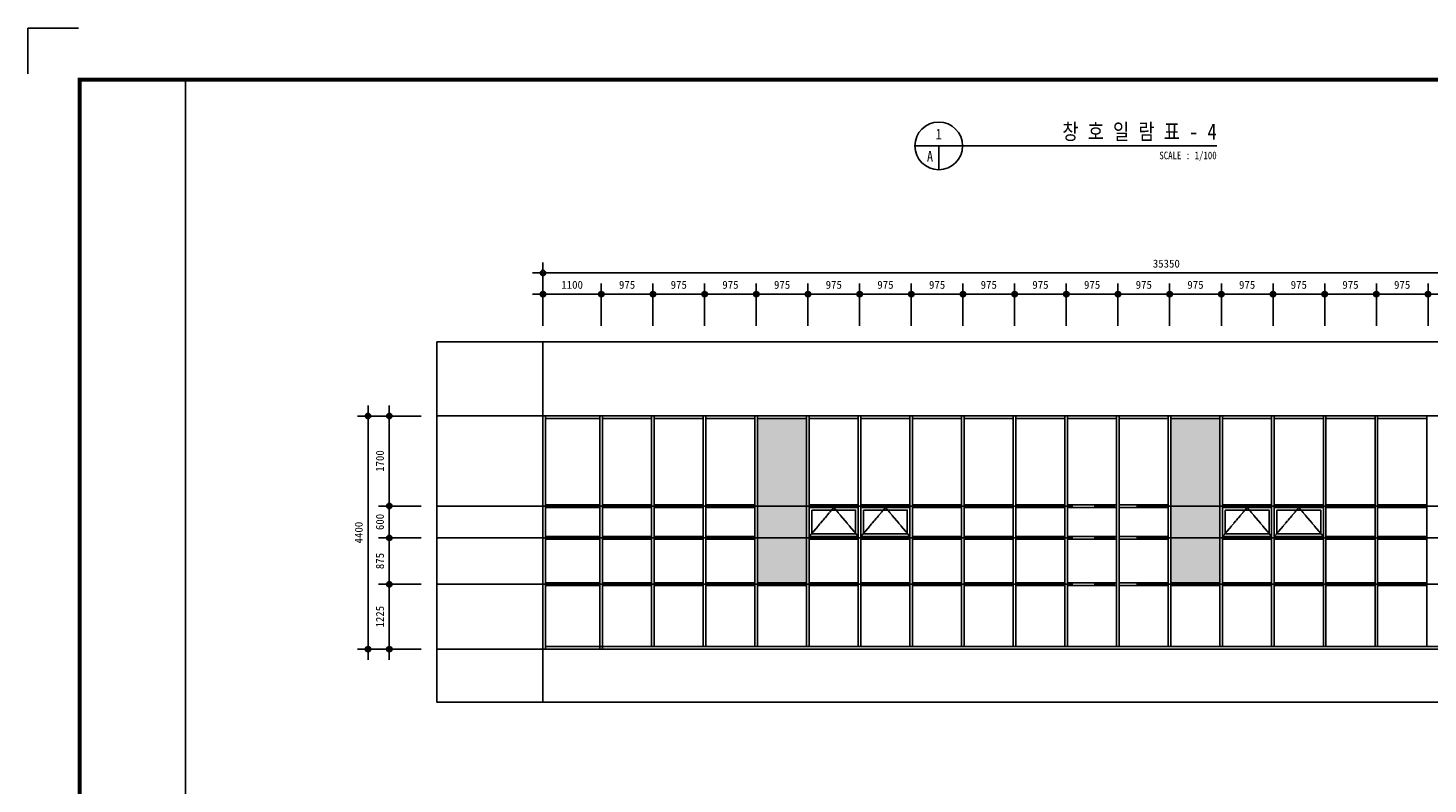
# Model space of a CAD drawing. Header units: millimetres. Extents: x 3445018 to 4174071, y -6064565 to -5122887.
# Tile 51 of 192: x 3795621 to 3822039, y -5600483 to -5586215. Entities that reach past the tile are written whole.
import ezdxf
from ezdxf.enums import TextEntityAlignment as Align

# ---------------------------------------------------------------- set-up
doc = ezdxf.new("R2010")
doc.units = ezdxf.units.MM
doc.header["$MEASUREMENT"] = 0
doc.linetypes.add('CEN', pattern=[66, 60, -2, 2, -2])
doc.layers.get('DEFPOINTS').update_dxf_attribs({"linetype": 'CONTINUOUS'})
for name, color, linetype in [('3', 3, 'CONTINUOUS'), ('A_GE_CEN', 1, 'CEN'), ('A_GE_FORM', 7, 'CONTINUOUS'), ('AA-XXXX-TEXT', 3, 'CONTINUOUS'), ('CEN', 13, 'CEN'), ('DIM', 7, 'CONTINUOUS'), ('SO-252', 252, 'CONTINUOUS'), ('TABLE', 7, 'CONTINUOUS'), ('TITLE', 3, 'CONTINUOUS'), ('WIN1', 4, 'CONTINUOUS'), ('WIN2', 9, 'CONTINUOUS')]:
    doc.layers.add(name, color=color, linetype=linetype)
doc.styles.add('HY울릉도 L', font='txt')
doc.styles.add('SDP-S', font='txt')
doc.dimstyles.new('SMDI-3', dxfattribs={"dimtxt": 3, "dimasz": 1, "dimexe": 2, "dimexo": 3, "dimgap": 1, "dimtad": 1, "dimdsep": 46, "dimtxsty": 'HY울릉도 L', "dimblk": 'Z_DOT', "dimcen": 2.5, "dimdle": 1.5, "dimclrd": 1, "dimclre": 1, "dimclrt": 2, "dimadec": 0, "dimazin": 0, "dimtfac": 1, "dimtix": 1, "dimtmove": 2, "dimatfit": 3, "dimldrblk": 'Z_DOT', "dimfxl": 2, "dimtvp": 1, "dimtolj": 1, "dimtzin": 0, "dimarcsym": 0})

# ---------------------------------------------------------------- blocks, each defined once
blk = doc.blocks.new('Z_DOT')
at = {"layer": 'DIM', "color": 1, "ltscale": 3}
for p, q in [((-2, 0), (2, 0)), ((0, -2), (0, 2))]:
    blk.add_line(p, q, dxfattribs=at)
for radius in [0.5, 0.25]:
    blk.add_circle((0, 0), radius, dxfattribs=at)
blk = doc.blocks.new('*D640')
at = {"layer": 'DEFPOINTS', "color": 0, "ltscale": 3, "transparency": 16777216}
for p in [(3803338, -5593538), (3802038, -5597938), (3803339, -5597938)]:
    blk.add_point(p, dxfattribs=at)
at = {"layer": 'DIM', "color": 1, "lineweight": -2, "ltscale": 3, "transparency": 16777216}
for p, q in [((3803038, -5593538), (3801838, -5593538)), ((3802038, -5593638), (3802038, -5597838)), ((3803039, -5597938), (3801838, -5597938))]:
    blk.add_line(p, q, dxfattribs=at)
at = {"layer": 'DIM', "color": 1, "lineweight": -2, "ltscale": 3, "transparency": 16777216, "xscale": 100, "yscale": 100, "zscale": 100}
for p, rotation in [((3802038, -5593538), 90), ((3802038, -5597938), 270)]:
    blk.add_blockref('Z_DOT', p, dxfattribs=dict(at, rotation=rotation))
at = {"layer": 'DIM', "color": 2, "ltscale": 3, "transparency": 16777216, "insert": (3801863, -5595738), "char_height": 150, "attachment_point": 5, "rotation": 90, "style": 'SDP-S'}
blk.add_mtext('\\A1;4400', dxfattribs=at)
blk = doc.blocks.new('*D641')
at = {"layer": 'DEFPOINTS', "color": 0, "ltscale": 3, "transparency": 16777216}
for p in [(3803338, -5593538), (3802438, -5595238), (3803339, -5595238)]:
    blk.add_point(p, dxfattribs=at)
at = {"layer": 'DIM', "color": 1, "lineweight": -2, "ltscale": 3, "transparency": 16777216}
for p, q in [((3803038, -5593538), (3802238, -5593538)), ((3802438, -5593638), (3802438, -5595138)), ((3803039, -5595238), (3802238, -5595238))]:
    blk.add_line(p, q, dxfattribs=at)
at = {"layer": 'DIM', "color": 1, "lineweight": -2, "ltscale": 3, "transparency": 16777216, "xscale": 100, "yscale": 100, "zscale": 100}
for p, rotation in [((3802438, -5593538), 90), ((3802438, -5595238), 270)]:
    blk.add_blockref('Z_DOT', p, dxfattribs=dict(at, rotation=rotation))
at = {"layer": 'DIM', "color": 2, "ltscale": 3, "transparency": 16777216, "insert": (3802263, -5594388), "char_height": 150, "attachment_point": 5, "rotation": 90, "style": 'SDP-S'}
blk.add_mtext('\\A1;1700', dxfattribs=at)
blk = doc.blocks.new('sheet _서영')
at = {"layer": 'A_GE_FORM'}
for q in [(-362689.99, -1058481.68), (-362689.99, -1058481.68), (-362670.99, -1058464.44)]:
    blk.add_line((-362689.99, -1058464.44), q, dxfattribs=at)
at = {"layer": 'A_GE_FORM', "const_width": 1.5}
blk.add_lwpolyline([(-361868.49, -1059038.93), (-362670.49, -1059038.93), (-362670.49, -1058483.93), (-361868.49, -1058483.93)], close=True, dxfattribs=at)
blk = doc.blocks.new('*D672')
at = {"layer": 'DEFPOINTS', "color": 0, "ltscale": 3, "transparency": 16777216}
for p in [(3805339, -5590838), (3805339, -5592138), (3828864, -5592139)]:
    blk.add_point(p, dxfattribs=at)
at = {"layer": 'DIM', "color": 1, "lineweight": -2, "ltscale": 3, "transparency": 16777216}
for p, q in [((3805339, -5591838), (3805339, -5590638)), ((3828864, -5591839), (3828864, -5590638)), ((3828764, -5590838), (3805439, -5590838))]:
    blk.add_line(p, q, dxfattribs=at)
at = {"layer": 'DIM', "color": 1, "lineweight": -2, "ltscale": 3, "transparency": 16777216, "xscale": 100, "yscale": 100, "zscale": 100, "rotation": 180}
blk.add_blockref('Z_DOT', (3805339, -5590838), dxfattribs=at)
at = {"layer": 'DIM', "color": 1, "lineweight": -2, "ltscale": 3, "transparency": 16777216, "xscale": 100, "yscale": 100, "zscale": 100}
blk.add_blockref('Z_DOT', (3828864, -5590838), dxfattribs=at)
at = {"layer": 'DIM', "color": 2, "ltscale": 3, "transparency": 16777216, "insert": (3817101, -5590663), "char_height": 150, "attachment_point": 5, "style": 'SDP-S'}
blk.add_mtext('\\A1;35350', dxfattribs=at)
blk = doc.blocks.new('*D673')
at = {"layer": 'DEFPOINTS', "color": 0, "ltscale": 3, "transparency": 16777216}
for p in [(3806439, -5591238), (3805339, -5592138), (3806439, -5592139)]:
    blk.add_point(p, dxfattribs=at)
at = {"layer": 'DIM', "color": 1, "lineweight": -2, "ltscale": 3, "transparency": 16777216}
for p, q in [((3805339, -5591838), (3805339, -5591038)), ((3806439, -5591839), (3806439, -5591038)), ((3805439, -5591238), (3806339, -5591238))]:
    blk.add_line(p, q, dxfattribs=at)
at = {"layer": 'DIM', "color": 1, "lineweight": -2, "ltscale": 3, "transparency": 16777216, "xscale": 100, "yscale": 100, "zscale": 100, "rotation": 180}
blk.add_blockref('Z_DOT', (3805339, -5591238), dxfattribs=at)
at = {"layer": 'DIM', "color": 1, "lineweight": -2, "ltscale": 3, "transparency": 16777216, "xscale": 100, "yscale": 100, "zscale": 100}
blk.add_blockref('Z_DOT', (3806439, -5591238), dxfattribs=at)
at = {"layer": 'DIM', "color": 2, "ltscale": 3, "transparency": 16777216, "insert": (3805889, -5591063), "char_height": 150, "attachment_point": 5, "style": 'SDP-S'}
blk.add_mtext('\\A1;1100', dxfattribs=at)
blk = doc.blocks.new('*D674')
at = {"layer": 'DEFPOINTS', "color": 0, "ltscale": 3, "transparency": 16777216}
for p in [(3807414, -5591238), (3806439, -5592138), (3807414, -5592139)]:
    blk.add_point(p, dxfattribs=at)
at = {"layer": 'DIM', "color": 1, "lineweight": -2, "ltscale": 3, "transparency": 16777216}
for p, q in [((3806439, -5591838), (3806439, -5591038)), ((3807414, -5591839), (3807414, -5591038)), ((3806539, -5591238), (3807314, -5591238))]:
    blk.add_line(p, q, dxfattribs=at)
at = {"layer": 'DIM', "color": 1, "lineweight": -2, "ltscale": 3, "transparency": 16777216, "xscale": 100, "yscale": 100, "zscale": 100, "rotation": 180}
blk.add_blockref('Z_DOT', (3806439, -5591238), dxfattribs=at)
at = {"layer": 'DIM', "color": 1, "lineweight": -2, "ltscale": 3, "transparency": 16777216, "xscale": 100, "yscale": 100, "zscale": 100}
blk.add_blockref('Z_DOT', (3807414, -5591238), dxfattribs=at)
at = {"layer": 'DIM', "color": 2, "ltscale": 3, "transparency": 16777216, "insert": (3806926, -5591063), "char_height": 150, "attachment_point": 5, "style": 'SDP-S'}
blk.add_mtext('\\A1;975', dxfattribs=at)
blk = doc.blocks.new('*D675')
at = {"layer": 'DEFPOINTS', "color": 0, "ltscale": 3, "transparency": 16777216}
for p in [(3808389, -5591238), (3807414, -5592138), (3808389, -5592139)]:
    blk.add_point(p, dxfattribs=at)
at = {"layer": 'DIM', "color": 1, "lineweight": -2, "ltscale": 3, "transparency": 16777216}
for p, q in [((3807414, -5591838), (3807414, -5591038)), ((3808389, -5591839), (3808389, -5591038)), ((3807514, -5591238), (3808289, -5591238))]:
    blk.add_line(p, q, dxfattribs=at)
at = {"layer": 'DIM', "color": 1, "lineweight": -2, "ltscale": 3, "transparency": 16777216, "xscale": 100, "yscale": 100, "zscale": 100, "rotation": 180}
blk.add_blockref('Z_DOT', (3807414, -5591238), dxfattribs=at)
at = {"layer": 'DIM', "color": 1, "lineweight": -2, "ltscale": 3, "transparency": 16777216, "xscale": 100, "yscale": 100, "zscale": 100}
blk.add_blockref('Z_DOT', (3808389, -5591238), dxfattribs=at)
at = {"layer": 'DIM', "color": 2, "ltscale": 3, "transparency": 16777216, "insert": (3807901, -5591063), "char_height": 150, "attachment_point": 5, "style": 'SDP-S'}
blk.add_mtext('\\A1;975', dxfattribs=at)
blk = doc.blocks.new('*D676')
at = {"layer": 'DEFPOINTS', "color": 0, "ltscale": 3, "transparency": 16777216}
for p in [(3809364, -5591238), (3808389, -5592138), (3809364, -5592139)]:
    blk.add_point(p, dxfattribs=at)
at = {"layer": 'DIM', "color": 1, "lineweight": -2, "ltscale": 3, "transparency": 16777216}
for p, q in [((3808389, -5591838), (3808389, -5591038)), ((3809364, -5591839), (3809364, -5591038)), ((3808489, -5591238), (3809264, -5591238))]:
    blk.add_line(p, q, dxfattribs=at)
at = {"layer": 'DIM', "color": 1, "lineweight": -2, "ltscale": 3, "transparency": 16777216, "xscale": 100, "yscale": 100, "zscale": 100, "rotation": 180}
blk.add_blockref('Z_DOT', (3808389, -5591238), dxfattribs=at)
at = {"layer": 'DIM', "color": 1, "lineweight": -2, "ltscale": 3, "transparency": 16777216, "xscale": 100, "yscale": 100, "zscale": 100}
blk.add_blockref('Z_DOT', (3809364, -5591238), dxfattribs=at)
at = {"layer": 'DIM', "color": 2, "ltscale": 3, "transparency": 16777216, "insert": (3808876, -5591063), "char_height": 150, "attachment_point": 5, "style": 'SDP-S'}
blk.add_mtext('\\A1;975', dxfattribs=at)
blk = doc.blocks.new('*D677')
at = {"layer": 'DEFPOINTS', "color": 0, "ltscale": 3, "transparency": 16777216}
for p in [(3810339, -5591238), (3809364, -5592138), (3810339, -5592139)]:
    blk.add_point(p, dxfattribs=at)
at = {"layer": 'DIM', "color": 1, "lineweight": -2, "ltscale": 3, "transparency": 16777216}
for p, q in [((3809364, -5591838), (3809364, -5591038)), ((3810339, -5591839), (3810339, -5591038)), ((3809464, -5591238), (3810239, -5591238))]:
    blk.add_line(p, q, dxfattribs=at)
at = {"layer": 'DIM', "color": 1, "lineweight": -2, "ltscale": 3, "transparency": 16777216, "xscale": 100, "yscale": 100, "zscale": 100, "rotation": 180}
blk.add_blockref('Z_DOT', (3809364, -5591238), dxfattribs=at)
at = {"layer": 'DIM', "color": 1, "lineweight": -2, "ltscale": 3, "transparency": 16777216, "xscale": 100, "yscale": 100, "zscale": 100}
blk.add_blockref('Z_DOT', (3810339, -5591238), dxfattribs=at)
at = {"layer": 'DIM', "color": 2, "ltscale": 3, "transparency": 16777216, "insert": (3809851, -5591063), "char_height": 150, "attachment_point": 5, "style": 'SDP-S'}
blk.add_mtext('\\A1;975', dxfattribs=at)
blk = doc.blocks.new('*D678')
at = {"layer": 'DEFPOINTS', "color": 0, "ltscale": 3, "transparency": 16777216}
for p in [(3811314, -5591238), (3810339, -5592138), (3811314, -5592139)]:
    blk.add_point(p, dxfattribs=at)
at = {"layer": 'DIM', "color": 1, "lineweight": -2, "ltscale": 3, "transparency": 16777216}
for p, q in [((3810339, -5591838), (3810339, -5591038)), ((3811314, -5591839), (3811314, -5591038)), ((3810439, -5591238), (3811214, -5591238))]:
    blk.add_line(p, q, dxfattribs=at)
at = {"layer": 'DIM', "color": 1, "lineweight": -2, "ltscale": 3, "transparency": 16777216, "xscale": 100, "yscale": 100, "zscale": 100, "rotation": 180}
blk.add_blockref('Z_DOT', (3810339, -5591238), dxfattribs=at)
at = {"layer": 'DIM', "color": 1, "lineweight": -2, "ltscale": 3, "transparency": 16777216, "xscale": 100, "yscale": 100, "zscale": 100}
blk.add_blockref('Z_DOT', (3811314, -5591238), dxfattribs=at)
at = {"layer": 'DIM', "color": 2, "ltscale": 3, "transparency": 16777216, "insert": (3810826, -5591063), "char_height": 150, "attachment_point": 5, "style": 'SDP-S'}
blk.add_mtext('\\A1;975', dxfattribs=at)
blk = doc.blocks.new('*D679')
at = {"layer": 'DEFPOINTS', "color": 0, "ltscale": 3, "transparency": 16777216}
for p in [(3812289, -5591238), (3811314, -5592138), (3812289, -5592139)]:
    blk.add_point(p, dxfattribs=at)
at = {"layer": 'DIM', "color": 1, "lineweight": -2, "ltscale": 3, "transparency": 16777216}
for p, q in [((3811314, -5591838), (3811314, -5591038)), ((3812289, -5591839), (3812289, -5591038)), ((3811414, -5591238), (3812189, -5591238))]:
    blk.add_line(p, q, dxfattribs=at)
at = {"layer": 'DIM', "color": 1, "lineweight": -2, "ltscale": 3, "transparency": 16777216, "xscale": 100, "yscale": 100, "zscale": 100, "rotation": 180}
blk.add_blockref('Z_DOT', (3811314, -5591238), dxfattribs=at)
at = {"layer": 'DIM', "color": 1, "lineweight": -2, "ltscale": 3, "transparency": 16777216, "xscale": 100, "yscale": 100, "zscale": 100}
blk.add_blockref('Z_DOT', (3812289, -5591238), dxfattribs=at)
at = {"layer": 'DIM', "color": 2, "ltscale": 3, "transparency": 16777216, "insert": (3811801, -5591063), "char_height": 150, "attachment_point": 5, "style": 'SDP-S'}
blk.add_mtext('\\A1;975', dxfattribs=at)
blk = doc.blocks.new('*D651')
at = {"layer": 'DEFPOINTS', "color": 0, "ltscale": 3, "transparency": 16777216}
for p in [(3813264, -5591238), (3812289, -5592138), (3813264, -5592139)]:
    blk.add_point(p, dxfattribs=at)
at = {"layer": 'DIM', "color": 1, "lineweight": -2, "ltscale": 3, "transparency": 16777216}
for p, q in [((3812289, -5591838), (3812289, -5591038)), ((3813264, -5591839), (3813264, -5591038)), ((3812389, -5591238), (3813164, -5591238))]:
    blk.add_line(p, q, dxfattribs=at)
at = {"layer": 'DIM', "color": 1, "lineweight": -2, "ltscale": 3, "transparency": 16777216, "xscale": 100, "yscale": 100, "zscale": 100, "rotation": 180}
blk.add_blockref('Z_DOT', (3812289, -5591238), dxfattribs=at)
at = {"layer": 'DIM', "color": 1, "lineweight": -2, "ltscale": 3, "transparency": 16777216, "xscale": 100, "yscale": 100, "zscale": 100}
blk.add_blockref('Z_DOT', (3813264, -5591238), dxfattribs=at)
at = {"layer": 'DIM', "color": 2, "ltscale": 3, "transparency": 16777216, "insert": (3812776, -5591063), "char_height": 150, "attachment_point": 5, "style": 'SDP-S'}
blk.add_mtext('\\A1;975', dxfattribs=at)
blk = doc.blocks.new('*D652')
at = {"layer": 'DEFPOINTS', "color": 0, "ltscale": 3, "transparency": 16777216}
for p in [(3814239, -5591238), (3813264, -5592138), (3814239, -5592139)]:
    blk.add_point(p, dxfattribs=at)
at = {"layer": 'DIM', "color": 1, "lineweight": -2, "ltscale": 3, "transparency": 16777216}
for p, q in [((3813264, -5591838), (3813264, -5591038)), ((3814239, -5591839), (3814239, -5591038)), ((3813364, -5591238), (3814139, -5591238))]:
    blk.add_line(p, q, dxfattribs=at)
at = {"layer": 'DIM', "color": 1, "lineweight": -2, "ltscale": 3, "transparency": 16777216, "xscale": 100, "yscale": 100, "zscale": 100, "rotation": 180}
blk.add_blockref('Z_DOT', (3813264, -5591238), dxfattribs=at)
at = {"layer": 'DIM', "color": 1, "lineweight": -2, "ltscale": 3, "transparency": 16777216, "xscale": 100, "yscale": 100, "zscale": 100}
blk.add_blockref('Z_DOT', (3814239, -5591238), dxfattribs=at)
at = {"layer": 'DIM', "color": 2, "ltscale": 3, "transparency": 16777216, "insert": (3813751, -5591063), "char_height": 150, "attachment_point": 5, "style": 'SDP-S'}
blk.add_mtext('\\A1;975', dxfattribs=at)
blk = doc.blocks.new('*D653')
at = {"layer": 'DEFPOINTS', "color": 0, "ltscale": 3, "transparency": 16777216}
for p in [(3815214, -5591238), (3814239, -5592138), (3815214, -5592139)]:
    blk.add_point(p, dxfattribs=at)
at = {"layer": 'DIM', "color": 1, "lineweight": -2, "ltscale": 3, "transparency": 16777216}
for p, q in [((3814239, -5591838), (3814239, -5591038)), ((3815214, -5591839), (3815214, -5591038)), ((3814339, -5591238), (3815114, -5591238))]:
    blk.add_line(p, q, dxfattribs=at)
at = {"layer": 'DIM', "color": 1, "lineweight": -2, "ltscale": 3, "transparency": 16777216, "xscale": 100, "yscale": 100, "zscale": 100, "rotation": 180}
blk.add_blockref('Z_DOT', (3814239, -5591238), dxfattribs=at)
at = {"layer": 'DIM', "color": 1, "lineweight": -2, "ltscale": 3, "transparency": 16777216, "xscale": 100, "yscale": 100, "zscale": 100}
blk.add_blockref('Z_DOT', (3815214, -5591238), dxfattribs=at)
at = {"layer": 'DIM', "color": 2, "ltscale": 3, "transparency": 16777216, "insert": (3814726, -5591063), "char_height": 150, "attachment_point": 5, "style": 'SDP-S'}
blk.add_mtext('\\A1;975', dxfattribs=at)
blk = doc.blocks.new('*D654')
at = {"layer": 'DEFPOINTS', "color": 0, "ltscale": 3, "transparency": 16777216}
for p in [(3816189, -5591238), (3815214, -5592138), (3816189, -5592139)]:
    blk.add_point(p, dxfattribs=at)
at = {"layer": 'DIM', "color": 1, "lineweight": -2, "ltscale": 3, "transparency": 16777216}
for p, q in [((3815214, -5591838), (3815214, -5591038)), ((3816189, -5591839), (3816189, -5591038)), ((3815314, -5591238), (3816089, -5591238))]:
    blk.add_line(p, q, dxfattribs=at)
at = {"layer": 'DIM', "color": 1, "lineweight": -2, "ltscale": 3, "transparency": 16777216, "xscale": 100, "yscale": 100, "zscale": 100, "rotation": 180}
blk.add_blockref('Z_DOT', (3815214, -5591238), dxfattribs=at)
at = {"layer": 'DIM', "color": 1, "lineweight": -2, "ltscale": 3, "transparency": 16777216, "xscale": 100, "yscale": 100, "zscale": 100}
blk.add_blockref('Z_DOT', (3816189, -5591238), dxfattribs=at)
at = {"layer": 'DIM', "color": 2, "ltscale": 3, "transparency": 16777216, "insert": (3815701, -5591063), "char_height": 150, "attachment_point": 5, "style": 'SDP-S'}
blk.add_mtext('\\A1;975', dxfattribs=at)
blk = doc.blocks.new('*D655')
at = {"layer": 'DEFPOINTS', "color": 0, "ltscale": 3, "transparency": 16777216}
for p in [(3817164, -5591238), (3816189, -5592138), (3817164, -5592139)]:
    blk.add_point(p, dxfattribs=at)
at = {"layer": 'DIM', "color": 1, "lineweight": -2, "ltscale": 3, "transparency": 16777216}
for p, q in [((3816189, -5591838), (3816189, -5591038)), ((3817164, -5591839), (3817164, -5591038)), ((3816289, -5591238), (3817064, -5591238))]:
    blk.add_line(p, q, dxfattribs=at)
at = {"layer": 'DIM', "color": 1, "lineweight": -2, "ltscale": 3, "transparency": 16777216, "xscale": 100, "yscale": 100, "zscale": 100, "rotation": 180}
blk.add_blockref('Z_DOT', (3816189, -5591238), dxfattribs=at)
at = {"layer": 'DIM', "color": 1, "lineweight": -2, "ltscale": 3, "transparency": 16777216, "xscale": 100, "yscale": 100, "zscale": 100}
blk.add_blockref('Z_DOT', (3817164, -5591238), dxfattribs=at)
at = {"layer": 'DIM', "color": 2, "ltscale": 3, "transparency": 16777216, "insert": (3816676, -5591063), "char_height": 150, "attachment_point": 5, "style": 'SDP-S'}
blk.add_mtext('\\A1;975', dxfattribs=at)
blk = doc.blocks.new('*D656')
at = {"layer": 'DEFPOINTS', "color": 0, "ltscale": 3, "transparency": 16777216}
for p in [(3818139, -5591238), (3817164, -5592138), (3818139, -5592139)]:
    blk.add_point(p, dxfattribs=at)
at = {"layer": 'DIM', "color": 1, "lineweight": -2, "ltscale": 3, "transparency": 16777216}
for p, q in [((3817164, -5591838), (3817164, -5591038)), ((3818139, -5591839), (3818139, -5591038)), ((3817264, -5591238), (3818039, -5591238))]:
    blk.add_line(p, q, dxfattribs=at)
at = {"layer": 'DIM', "color": 1, "lineweight": -2, "ltscale": 3, "transparency": 16777216, "xscale": 100, "yscale": 100, "zscale": 100, "rotation": 180}
blk.add_blockref('Z_DOT', (3817164, -5591238), dxfattribs=at)
at = {"layer": 'DIM', "color": 1, "lineweight": -2, "ltscale": 3, "transparency": 16777216, "xscale": 100, "yscale": 100, "zscale": 100}
blk.add_blockref('Z_DOT', (3818139, -5591238), dxfattribs=at)
at = {"layer": 'DIM', "color": 2, "ltscale": 3, "transparency": 16777216, "insert": (3817651, -5591063), "char_height": 150, "attachment_point": 5, "style": 'SDP-S'}
blk.add_mtext('\\A1;975', dxfattribs=at)
blk = doc.blocks.new('*D657')
at = {"layer": 'DEFPOINTS', "color": 0, "ltscale": 3, "transparency": 16777216}
for p in [(3819114, -5591238), (3818139, -5592138), (3819114, -5592139)]:
    blk.add_point(p, dxfattribs=at)
at = {"layer": 'DIM', "color": 1, "lineweight": -2, "ltscale": 3, "transparency": 16777216}
for p, q in [((3818139, -5591838), (3818139, -5591038)), ((3819114, -5591839), (3819114, -5591038)), ((3818239, -5591238), (3819014, -5591238))]:
    blk.add_line(p, q, dxfattribs=at)
at = {"layer": 'DIM', "color": 1, "lineweight": -2, "ltscale": 3, "transparency": 16777216, "xscale": 100, "yscale": 100, "zscale": 100, "rotation": 180}
blk.add_blockref('Z_DOT', (3818139, -5591238), dxfattribs=at)
at = {"layer": 'DIM', "color": 1, "lineweight": -2, "ltscale": 3, "transparency": 16777216, "xscale": 100, "yscale": 100, "zscale": 100}
blk.add_blockref('Z_DOT', (3819114, -5591238), dxfattribs=at)
at = {"layer": 'DIM', "color": 2, "ltscale": 3, "transparency": 16777216, "insert": (3818626, -5591063), "char_height": 150, "attachment_point": 5, "style": 'SDP-S'}
blk.add_mtext('\\A1;975', dxfattribs=at)
blk = doc.blocks.new('*D658')
at = {"layer": 'DEFPOINTS', "color": 0, "ltscale": 3, "transparency": 16777216}
for p in [(3820089, -5591238), (3819114, -5592138), (3820089, -5592139)]:
    blk.add_point(p, dxfattribs=at)
at = {"layer": 'DIM', "color": 1, "lineweight": -2, "ltscale": 3, "transparency": 16777216}
for p, q in [((3819114, -5591838), (3819114, -5591038)), ((3820089, -5591839), (3820089, -5591038)), ((3819214, -5591238), (3819989, -5591238))]:
    blk.add_line(p, q, dxfattribs=at)
at = {"layer": 'DIM', "color": 1, "lineweight": -2, "ltscale": 3, "transparency": 16777216, "xscale": 100, "yscale": 100, "zscale": 100, "rotation": 180}
blk.add_blockref('Z_DOT', (3819114, -5591238), dxfattribs=at)
at = {"layer": 'DIM', "color": 1, "lineweight": -2, "ltscale": 3, "transparency": 16777216, "xscale": 100, "yscale": 100, "zscale": 100}
blk.add_blockref('Z_DOT', (3820089, -5591238), dxfattribs=at)
at = {"layer": 'DIM', "color": 2, "ltscale": 3, "transparency": 16777216, "insert": (3819601, -5591063), "char_height": 150, "attachment_point": 5, "style": 'SDP-S'}
blk.add_mtext('\\A1;975', dxfattribs=at)
blk = doc.blocks.new('*D659')
at = {"layer": 'DEFPOINTS', "color": 0, "ltscale": 3, "transparency": 16777216}
for p in [(3821064, -5591238), (3820089, -5592138), (3821064, -5592139)]:
    blk.add_point(p, dxfattribs=at)
at = {"layer": 'DIM', "color": 1, "lineweight": -2, "ltscale": 3, "transparency": 16777216}
for p, q in [((3820089, -5591838), (3820089, -5591038)), ((3821064, -5591839), (3821064, -5591038)), ((3820189, -5591238), (3820964, -5591238))]:
    blk.add_line(p, q, dxfattribs=at)
at = {"layer": 'DIM', "color": 1, "lineweight": -2, "ltscale": 3, "transparency": 16777216, "xscale": 100, "yscale": 100, "zscale": 100, "rotation": 180}
blk.add_blockref('Z_DOT', (3820089, -5591238), dxfattribs=at)
at = {"layer": 'DIM', "color": 1, "lineweight": -2, "ltscale": 3, "transparency": 16777216, "xscale": 100, "yscale": 100, "zscale": 100}
blk.add_blockref('Z_DOT', (3821064, -5591238), dxfattribs=at)
at = {"layer": 'DIM', "color": 2, "ltscale": 3, "transparency": 16777216, "insert": (3820576, -5591063), "char_height": 150, "attachment_point": 5, "style": 'SDP-S'}
blk.add_mtext('\\A1;975', dxfattribs=at)
blk = doc.blocks.new('*D660')
at = {"layer": 'DEFPOINTS', "color": 0, "ltscale": 3, "transparency": 16777216}
for p in [(3822039, -5591238), (3821064, -5592138), (3822039, -5592139)]:
    blk.add_point(p, dxfattribs=at)
at = {"layer": 'DIM', "color": 1, "lineweight": -2, "ltscale": 3, "transparency": 16777216}
for p, q in [((3821064, -5591838), (3821064, -5591038)), ((3822039, -5591839), (3822039, -5591038)), ((3821164, -5591238), (3821939, -5591238))]:
    blk.add_line(p, q, dxfattribs=at)
at = {"layer": 'DIM', "color": 1, "lineweight": -2, "ltscale": 3, "transparency": 16777216, "xscale": 100, "yscale": 100, "zscale": 100, "rotation": 180}
blk.add_blockref('Z_DOT', (3821064, -5591238), dxfattribs=at)
at = {"layer": 'DIM', "color": 1, "lineweight": -2, "ltscale": 3, "transparency": 16777216, "xscale": 100, "yscale": 100, "zscale": 100}
blk.add_blockref('Z_DOT', (3822039, -5591238), dxfattribs=at)
at = {"layer": 'DIM', "color": 2, "ltscale": 3, "transparency": 16777216, "insert": (3821551, -5591063), "char_height": 150, "attachment_point": 5, "style": 'SDP-S'}
blk.add_mtext('\\A1;975', dxfattribs=at)
blk = doc.blocks.new('*D680')
at = {"layer": 'DEFPOINTS', "color": 0, "ltscale": 3, "transparency": 16777216}
for p in [(3823014, -5591238), (3822039, -5592138), (3823014, -5592139)]:
    blk.add_point(p, dxfattribs=at)
at = {"layer": 'DIM', "color": 1, "lineweight": -2, "ltscale": 3, "transparency": 16777216}
for p, q in [((3822039, -5591838), (3822039, -5591038)), ((3823014, -5591839), (3823014, -5591038)), ((3822139, -5591238), (3822914, -5591238))]:
    blk.add_line(p, q, dxfattribs=at)
at = {"layer": 'DIM', "color": 1, "lineweight": -2, "ltscale": 3, "transparency": 16777216, "xscale": 100, "yscale": 100, "zscale": 100, "rotation": 180}
blk.add_blockref('Z_DOT', (3822039, -5591238), dxfattribs=at)
at = {"layer": 'DIM', "color": 1, "lineweight": -2, "ltscale": 3, "transparency": 16777216, "xscale": 100, "yscale": 100, "zscale": 100}
blk.add_blockref('Z_DOT', (3823014, -5591238), dxfattribs=at)
at = {"layer": 'DIM', "color": 2, "ltscale": 3, "transparency": 16777216, "insert": (3822526, -5591063), "char_height": 150, "attachment_point": 5, "style": 'SDP-S'}
blk.add_mtext('\\A1;975', dxfattribs=at)
blk = doc.blocks.new('*D695')
at = {"layer": 'DEFPOINTS', "color": 0, "ltscale": 3, "transparency": 16777216}
for p in [(3803338, -5595238), (3802438, -5595838), (3803338, -5595838)]:
    blk.add_point(p, dxfattribs=at)
at = {"layer": 'DIM', "color": 1, "lineweight": -2, "ltscale": 3, "transparency": 16777216}
for p, q in [((3803038, -5595238), (3802238, -5595238)), ((3802438, -5595338), (3802438, -5595738)), ((3803038, -5595838), (3802238, -5595838))]:
    blk.add_line(p, q, dxfattribs=at)
at = {"layer": 'DIM', "color": 1, "lineweight": -2, "ltscale": 3, "transparency": 16777216, "xscale": 100, "yscale": 100, "zscale": 100}
for p, rotation in [((3802438, -5595238), 90), ((3802438, -5595838), 270)]:
    blk.add_blockref('Z_DOT', p, dxfattribs=dict(at, rotation=rotation))
at = {"layer": 'DIM', "color": 2, "ltscale": 3, "transparency": 16777216, "insert": (3802263, -5595538), "char_height": 150, "attachment_point": 5, "rotation": 90, "style": 'SDP-S'}
blk.add_mtext('\\A1;600', dxfattribs=at)
blk = doc.blocks.new('*D696')
at = {"layer": 'DEFPOINTS', "color": 0, "ltscale": 3, "transparency": 16777216}
for p in [(3803338, -5595838), (3802438, -5596713), (3803339, -5596713)]:
    blk.add_point(p, dxfattribs=at)
at = {"layer": 'DIM', "color": 1, "lineweight": -2, "ltscale": 3, "transparency": 16777216}
for p, q in [((3803038, -5595838), (3802238, -5595838)), ((3802438, -5595938), (3802438, -5596613)), ((3803039, -5596713), (3802238, -5596713))]:
    blk.add_line(p, q, dxfattribs=at)
at = {"layer": 'DIM', "color": 1, "lineweight": -2, "ltscale": 3, "transparency": 16777216, "xscale": 100, "yscale": 100, "zscale": 100}
for p, rotation in [((3802438, -5595838), 90), ((3802438, -5596713), 270)]:
    blk.add_blockref('Z_DOT', p, dxfattribs=dict(at, rotation=rotation))
at = {"layer": 'DIM', "color": 2, "ltscale": 3, "transparency": 16777216, "insert": (3802263, -5596275), "char_height": 150, "attachment_point": 5, "rotation": 90, "style": 'SDP-S'}
blk.add_mtext('\\A1;875', dxfattribs=at)
blk = doc.blocks.new('*D697')
at = {"layer": 'DEFPOINTS', "color": 0, "ltscale": 3, "transparency": 16777216}
for p in [(3803338, -5596713), (3802438, -5597938), (3803339, -5597938)]:
    blk.add_point(p, dxfattribs=at)
at = {"layer": 'DIM', "color": 1, "lineweight": -2, "ltscale": 3, "transparency": 16777216}
for p, q in [((3803038, -5596713), (3802238, -5596713)), ((3802438, -5596813), (3802438, -5597838)), ((3803039, -5597938), (3802238, -5597938))]:
    blk.add_line(p, q, dxfattribs=at)
at = {"layer": 'DIM', "color": 1, "lineweight": -2, "ltscale": 3, "transparency": 16777216, "xscale": 100, "yscale": 100, "zscale": 100}
for p, rotation in [((3802438, -5596713), 90), ((3802438, -5597938), 270)]:
    blk.add_blockref('Z_DOT', p, dxfattribs=dict(at, rotation=rotation))
at = {"layer": 'DIM', "color": 2, "ltscale": 3, "transparency": 16777216, "insert": (3802263, -5597325), "char_height": 150, "attachment_point": 5, "rotation": 90, "style": 'SDP-S'}
blk.add_mtext('\\A1;1225', dxfattribs=at)

msp = doc.modelspace()

# ---------------------------------------------------------------- hatches: boundary and pattern name
at = {"layer": 'SO-252', "ltscale": 200}
h = msp.add_hatch(color=256, dxfattribs=at)
h.dxf.hatch_style = 1
h.paths.add_polyline_path([(3817188.669, -5596687.738), (3818113.669, -5596687.738), (3818113.669, -5593587.738), (3817188.669, -5593587.738)])
h.paths.add_polyline_path([(3810313.669, -5593587.738), (3809388.668, -5593587.738), (3809388.668, -5596687.738), (3810313.669, -5596687.738)])

# ---------------------------------------------------------------- linework, layer by layer
at = {"layer": 'A_GE_CEN', "ltscale": 200}
for p, q in [((3805338.669, -5598937.738), (3805338.669, -5592137.706)), ((3803338.067, -5593537.742), (3828688.067, -5593537.742)), ((3803338.067, -5595237.738), (3828688.067, -5595237.738)), ((3803338.067, -5595837.738), (3828688.067, -5595837.738)), ((3803338.067, -5596712.738), (3828688.067, -5596712.738)), ((3803338.669, -5597937.738), (3828688.669, -5597937.738))]:
    msp.add_line(p, q, dxfattribs=at)
at = {"layer": 'CEN'}
for points in [[(3810363.669, -5595812.738), (3810826.169, -5595262.738), (3811288.669, -5595812.738)], [(3811338.669, -5595812.738), (3811801.169, -5595262.738), (3812263.669, -5595812.738)], [(3818163.669, -5595812.738), (3818626.169, -5595262.738), (3819088.669, -5595812.738)], [(3819138.669, -5595812.738), (3819601.169, -5595262.738), (3820063.669, -5595812.738)]]:
    msp.add_lwpolyline(points, dxfattribs=at)
at = {"layer": 'DEFPOINTS', "color": 146, "ltscale": 200, "true_color": 0x105689}
msp.add_lwpolyline([(3803338.669, -5592138.734), (3828688.669, -5592138.734), (3828688.669, -5598938.766), (3803338.669, -5598938.766)], close=True, dxfattribs=at)
at = {"layer": 'TABLE', "color": 2, "ltscale": 0.25}
msp.add_line((3798596.4, -5587189.949), (3798596.4, -5614939.949), dxfattribs=at)
at = {"layer": 'TITLE', "color": 0}
for p, q in [((3812356.618, -5588439.949), (3818051.183, -5588439.949)), ((3812806.618, -5588439.949), (3812806.618, -5588889.949))]:
    msp.add_line(p, q, dxfattribs=at)
msp.add_circle((3812806.618, -5588439.949), 450, dxfattribs=at)
at = {"layer": 'WIN1', "ltscale": 200}
for p, q in [((3805338.669, -5593537.738), (3805338.669, -5597937.738)), ((3805338.669, -5593537.738), (3825963.669, -5593537.738)), ((3805388.669, -5593537.738), (3805388.669, -5597937.738)), ((3805388.669, -5593587.738), (3806413.669, -5593587.738)), ((3806413.669, -5593537.738), (3806413.669, -5596787.738)), ((3806463.669, -5593537.738), (3806463.669, -5596787.738)), ((3806463.669, -5593587.738), (3807388.669, -5593587.738)), ((3807388.669, -5593537.738), (3807388.669, -5597887.738)), ((3807438.669, -5593537.738), (3807438.669, -5597887.738)), ((3807438.669, -5593587.738), (3808363.669, -5593587.738)), ((3808363.669, -5593537.738), (3808363.669, -5597887.738)), ((3808413.669, -5593537.738), (3808413.669, -5597887.738)), ((3808413.669, -5593587.738), (3809338.669, -5593587.738)), ((3809338.669, -5593537.738), (3809338.669, -5597887.738)), ((3809388.669, -5593537.738), (3809388.669, -5597887.738)), ((3809388.669, -5593587.738), (3810313.669, -5593587.738)), ((3810313.669, -5593537.738), (3810313.669, -5597887.738)), ((3810363.669, -5593537.738), (3810363.669, -5597887.738)), ((3810363.669, -5593587.738), (3811288.669, -5593587.738)), ((3811288.669, -5593537.738), (3811288.669, -5597887.738)), ((3811338.669, -5593537.738), (3811338.669, -5597887.738)), ((3811338.669, -5593587.738), (3812263.669, -5593587.738)), ((3812263.669, -5593537.738), (3812263.669, -5597887.738)), ((3812313.669, -5593537.738), (3812313.669, -5597887.738)), ((3812313.669, -5593587.738), (3813238.669, -5593587.738)), ((3813238.669, -5593537.738), (3813238.669, -5597887.738)), ((3813288.669, -5593537.738), (3813288.669, -5597887.738)), ((3813288.669, -5593587.738), (3814213.669, -5593587.738)), ((3814213.669, -5593537.738), (3814213.669, -5597887.738)), ((3814263.669, -5593537.738), (3814263.669, -5597887.738)), ((3814263.669, -5593587.738), (3815188.669, -5593587.738)), ((3815188.669, -5593537.738), (3815188.669, -5597887.738)), ((3815238.669, -5593537.738), (3815238.669, -5597887.738)), ((3815238.669, -5593587.738), (3816163.669, -5593587.738)), ((3816163.669, -5593537.738), (3816163.669, -5597887.738)), ((3816213.669, -5593537.738), (3816213.669, -5597887.738)), ((3816213.669, -5593587.738), (3817138.669, -5593587.738)), ((3817138.669, -5593537.738), (3817138.669, -5597887.738)), ((3817188.669, -5593537.738), (3817188.669, -5597887.738)), ((3817188.669, -5593587.738), (3818113.669, -5593587.738)), ((3818113.669, -5593537.738), (3818113.669, -5597887.738)), ((3818163.669, -5593537.738), (3818163.669, -5597887.738)), ((3818163.669, -5593587.738), (3819088.669, -5593587.738)), ((3819088.669, -5593537.738), (3819088.669, -5597887.738)), ((3819138.669, -5593537.738), (3819138.669, -5597887.738)), ((3819138.669, -5593587.738), (3820063.669, -5593587.738)), ((3820063.669, -5593537.738), (3820063.669, -5597887.738)), ((3820113.669, -5593537.738), (3820113.669, -5597887.738)), ((3820113.669, -5593587.738), (3821038.669, -5593587.738)), ((3821038.669, -5593537.738), (3821038.669, -5597887.738)), ((3821088.669, -5593537.738), (3821088.669, -5597887.738)), ((3821088.669, -5593587.738), (3822013.669, -5593587.738)), ((3822013.669, -5593537.738), (3822013.669, -5597887.738)), ((3805388.669, -5595212.738), (3806413.669, -5595212.738)), ((3805388.669, -5595262.738), (3806413.669, -5595262.738)), ((3806463.669, -5595212.738), (3807388.669, -5595212.738)), ((3806463.669, -5595262.738), (3807388.669, -5595262.738)), ((3807438.669, -5595212.738), (3808363.669, -5595212.738)), ((3807438.669, -5595262.738), (3808363.669, -5595262.738)), ((3808413.669, -5595212.738), (3809338.669, -5595212.738)), ((3808413.669, -5595262.738), (3809338.669, -5595262.738)), ((3810363.669, -5595212.738), (3811288.669, -5595212.738)), ((3810363.669, -5595262.738), (3811288.669, -5595262.738)), ((3811338.669, -5595212.738), (3812263.669, -5595212.738)), ((3811338.669, -5595262.738), (3812263.669, -5595262.738)), ((3812313.669, -5595212.738), (3813238.669, -5595212.738)), ((3812313.669, -5595262.738), (3813238.669, -5595262.738)), ((3813288.669, -5595212.738), (3814213.669, -5595212.738)), ((3813288.669, -5595262.738), (3814213.669, -5595262.738)), ((3814263.669, -5595212.738), (3815188.669, -5595212.738)), ((3814263.669, -5595262.738), (3815188.669, -5595262.738)), ((3815238.669, -5595212.738), (3816163.669, -5595212.738)), ((3815238.669, -5595262.738), (3816163.669, -5595262.738)), ((3816213.669, -5595212.738), (3817138.669, -5595212.738)), ((3816213.669, -5595262.738), (3817138.669, -5595262.738)), ((3818163.669, -5595212.738), (3819088.669, -5595212.738)), ((3818163.669, -5595262.738), (3819088.669, -5595262.738)), ((3819138.669, -5595212.738), (3820063.669, -5595212.738)), ((3819138.669, -5595262.738), (3820063.669, -5595262.738)), ((3820113.669, -5595212.738), (3821038.669, -5595212.738)), ((3820113.669, -5595262.738), (3821038.669, -5595262.738)), ((3821088.669, -5595212.738), (3822013.669, -5595212.738)), ((3821088.669, -5595262.738), (3822013.669, -5595262.738)), ((3805388.669, -5595812.738), (3806413.669, -5595812.738)), ((3805388.669, -5595862.738), (3806413.669, -5595862.738)), ((3806463.669, -5595812.738), (3807388.669, -5595812.738)), ((3806463.669, -5595862.738), (3807388.669, -5595862.738)), ((3807438.669, -5595812.738), (3808363.669, -5595812.738)), ((3807438.669, -5595862.738), (3808363.669, -5595862.738)), ((3808413.669, -5595812.738), (3809338.669, -5595812.738)), ((3808413.669, -5595862.738), (3809338.669, -5595862.738)), ((3810363.669, -5595812.738), (3811288.669, -5595812.738)), ((3810363.669, -5595862.738), (3811288.669, -5595862.738)), ((3811338.669, -5595812.738), (3812263.669, -5595812.738)), ((3811338.669, -5595862.738), (3812263.669, -5595862.738)), ((3812313.669, -5595812.738), (3813238.669, -5595812.738)), ((3812313.669, -5595862.738), (3813238.669, -5595862.738)), ((3813288.669, -5595812.738), (3814213.669, -5595812.738)), ((3813288.669, -5595862.738), (3814213.669, -5595862.738)), ((3814263.669, -5595812.738), (3815188.669, -5595812.738)), ((3814263.669, -5595862.738), (3815188.669, -5595862.738)), ((3815238.669, -5595812.738), (3816163.669, -5595812.738)), ((3815238.669, -5595862.738), (3816163.669, -5595862.738)), ((3816213.669, -5595812.738), (3817138.669, -5595812.738)), ((3816213.669, -5595862.738), (3817138.669, -5595862.738)), ((3818163.669, -5595812.738), (3819088.669, -5595812.738)), ((3818163.669, -5595862.738), (3819088.669, -5595862.738)), ((3819138.669, -5595812.738), (3820063.669, -5595812.738)), ((3819138.669, -5595862.738), (3820063.669, -5595862.738)), ((3820113.669, -5595812.738), (3821038.669, -5595812.738)), ((3820113.669, -5595862.738), (3821038.669, -5595862.738)), ((3821088.669, -5595812.738), (3822013.669, -5595812.738)), ((3821088.669, -5595862.738), (3822013.669, -5595862.738)), ((3805388.669, -5596687.738), (3806413.669, -5596687.738)), ((3805388.669, -5596737.738), (3806413.669, -5596737.738)), ((3806463.669, -5596687.738), (3807388.669, -5596687.738)), ((3806463.669, -5596737.738), (3807388.669, -5596737.738)), ((3807438.669, -5596687.738), (3808363.669, -5596687.738)), ((3807438.669, -5596737.738), (3808363.669, -5596737.738)), ((3808413.669, -5596687.738), (3809338.669, -5596687.738)), ((3808413.669, -5596737.738), (3809338.669, -5596737.738)), ((3809388.669, -5596687.738), (3810313.669, -5596687.738)), ((3809388.669, -5596737.738), (3810313.669, -5596737.738)), ((3810363.669, -5596687.738), (3811288.669, -5596687.738)), ((3810363.669, -5596737.738), (3811288.669, -5596737.738)), ((3811338.669, -5596687.738), (3812263.669, -5596687.738)), ((3811338.669, -5596737.738), (3812263.669, -5596737.738)), ((3812313.669, -5596687.738), (3813238.669, -5596687.738)), ((3812313.669, -5596737.738), (3813238.669, -5596737.738)), ((3813288.669, -5596687.738), (3814213.669, -5596687.738)), ((3813288.669, -5596737.738), (3814213.669, -5596737.738)), ((3814263.669, -5596687.738), (3815188.669, -5596687.738)), ((3814263.669, -5596737.738), (3815188.669, -5596737.738)), ((3815238.669, -5596687.738), (3816163.669, -5596687.738)), ((3815238.669, -5596737.738), (3816163.669, -5596737.738)), ((3816213.669, -5596687.738), (3817138.669, -5596687.738)), ((3816213.669, -5596737.738), (3817138.669, -5596737.738)), ((3817188.669, -5596687.738), (3818113.669, -5596687.738)), ((3817188.669, -5596737.738), (3818113.669, -5596737.738)), ((3818163.669, -5596687.738), (3819088.669, -5596687.738)), ((3818163.669, -5596737.738), (3819088.669, -5596737.738)), ((3819138.669, -5596687.738), (3820063.669, -5596687.738)), ((3819138.669, -5596737.738), (3820063.669, -5596737.738)), ((3820113.669, -5596687.738), (3821038.669, -5596687.738)), ((3820113.669, -5596737.738), (3821038.669, -5596737.738)), ((3821088.669, -5596687.738), (3822013.669, -5596687.738)), ((3821088.669, -5596737.738), (3822013.669, -5596737.738)), ((3806413.669, -5596787.738), (3806413.669, -5597937.738)), ((3806463.669, -5596787.738), (3806463.669, -5597937.738)), ((3805338.669, -5597937.738), (3825963.669, -5597937.738)), ((3805388.669, -5597887.738), (3825963.669, -5597887.738))]:
    msp.add_line(p, q, dxfattribs=at)
at = {"layer": 'WIN2', "ltscale": 200}
for points in [[(3810413.669, -5595312.738), (3811238.669, -5595312.738), (3811238.669, -5595762.738), (3810413.669, -5595762.738)], [(3811388.669, -5595312.738), (3812213.669, -5595312.738), (3812213.669, -5595762.738), (3811388.669, -5595762.738)], [(3818213.669, -5595312.738), (3819038.669, -5595312.738), (3819038.669, -5595762.738), (3818213.669, -5595762.738)], [(3819188.669, -5595312.738), (3820013.669, -5595312.738), (3820013.669, -5595762.738), (3819188.669, -5595762.738)]]:
    msp.add_lwpolyline(points, close=True, dxfattribs=at)

# ---------------------------------------------------------------- block references
at = {"layer": '3', "xscale": 50, "yscale": 50, "zscale": 50}
msp.add_blockref('sheet _서영', (21930120.9, 47337006.801), dxfattribs=at)

# ---------------------------------------------------------------- texts
at = {"layer": 'AA-XXXX-TEXT', "width": 0.85}
for s, height, p in [('창 호 일 람 표 - 4', 300, (3818051.183, -5588169.949)), ('SCALE : 1/100', 144, (3818051.183, -5588619.949))]:
    msp.add_text(s, height=height, dxfattribs=at).set_placement(p, align=Align.MIDDLE_RIGHT)
for s, p in [('1', (3812806.618, -5588214.949)), ('A', (3812641.618, -5588634.949))]:
    msp.add_text(s, height=200, dxfattribs=at).set_placement(p, align=Align.MIDDLE)

# ---------------------------------------------------------------- dimensions: what is measured, and where the dimension line sits
at = {"layer": 'DIM', "ltscale": 3}
dim = msp.add_linear_dim(base=(3805338.669, -5590837.706), p1=(3828863.669, -5592138.734), p2=(3805338.669, -5592137.706), text='35350', dimstyle='SMDI-3', override={"dimscale": 100, "dimtxt": 1.5, "dimtxsty": 'SDP-S'}, dxfattribs=at)
dim.commit()
dim.dimension.update_dxf_attribs({"geometry": '*D672', "text_midpoint": (3817101.169, -5590662.604)})
for base, p1, p2, angle, picture, middle in [((3806438.669, -5591237.727), (3805338.669, -5592137.706), (3806438.669, -5592138.734), 180, '*D673', (3805888.669, -5591062.625)), ((3807413.669, -5591237.727), (3806438.669, -5592137.706), (3807413.669, -5592138.734), 180, '*D674', (3806926.169, -5591062.625)), ((3808388.669, -5591237.727), (3807413.669, -5592137.706), (3808388.669, -5592138.734), 180, '*D675', (3807901.169, -5591062.625)), ((3809363.669, -5591237.727), (3808388.669, -5592137.706), (3809363.669, -5592138.734), 180, '*D676', (3808876.169, -5591062.625)), ((3810338.669, -5591237.727), (3809363.669, -5592137.706), (3810338.669, -5592138.734), 180, '*D677', (3809851.169, -5591062.625)), ((3811313.669, -5591237.727), (3810338.669, -5592137.706), (3811313.669, -5592138.734), 180, '*D678', (3810826.169, -5591062.625)), ((3812288.669, -5591237.727), (3811313.669, -5592137.706), (3812288.669, -5592138.734), 180, '*D679', (3811801.169, -5591062.625)), ((3813263.669, -5591237.727), (3812288.669, -5592137.706), (3813263.669, -5592138.734), 180, '*D651', (3812776.169, -5591062.625)), ((3814238.669, -5591237.727), (3813263.669, -5592137.706), (3814238.669, -5592138.734), 180, '*D652', (3813751.169, -5591062.625)), ((3815213.669, -5591237.727), (3814238.669, -5592137.706), (3815213.669, -5592138.734), 180, '*D653', (3814726.169, -5591062.625)), ((3816188.669, -5591237.727), (3815213.669, -5592137.706), (3816188.669, -5592138.734), 180, '*D654', (3815701.169, -5591062.625)), ((3817163.669, -5591237.727), (3816188.669, -5592137.706), (3817163.669, -5592138.734), 180, '*D655', (3816676.169, -5591062.625)), ((3818138.669, -5591237.727), (3817163.669, -5592137.706), (3818138.669, -5592138.734), 180, '*D656', (3817651.169, -5591062.625)), ((3819113.669, -5591237.727), (3818138.669, -5592137.706), (3819113.669, -5592138.734), 180, '*D657', (3818626.169, -5591062.625)), ((3820088.669, -5591237.727), (3819113.669, -5592137.706), (3820088.669, -5592138.734), 180, '*D658', (3819601.169, -5591062.625)), ((3821063.669, -5591237.727), (3820088.669, -5592137.706), (3821063.669, -5592138.734), 180, '*D659', (3820576.169, -5591062.625)), ((3822038.669, -5591237.727), (3821063.669, -5592137.706), (3822038.669, -5592138.734), 180, '*D660', (3821551.169, -5591062.625)), ((3823013.669, -5591237.727), (3822038.669, -5592137.706), (3823013.669, -5592138.734), 180, '*D680', (3822526.169, -5591062.625)), ((3802038.067, -5597937.738), (3803338.067, -5593537.742), (3803338.669, -5597937.738), 90, '*D640', (3801862.965, -5595737.74)), ((3802438.088, -5595237.738), (3803338.067, -5593537.742), (3803338.669, -5595237.738), 90, '*D641', (3802262.986, -5594387.74)), ((3802438.088, -5595837.738), (3803338.067, -5595237.738), (3803338.067, -5595837.738), 90, '*D695', (3802262.986, -5595537.738)), ((3802438.088, -5596712.738), (3803338.067, -5595837.738), (3803338.669, -5596712.738), 90, '*D696', (3802262.986, -5596275.238)), ((3802438.088, -5597937.738), (3803338.067, -5596712.738), (3803338.669, -5597937.738), 90, '*D697', (3802262.986, -5597325.238))]:
    dim = msp.add_linear_dim(base=base, p1=p1, p2=p2, angle=angle, dimstyle='SMDI-3', override={"dimscale": 100, "dimtxt": 1.5, "dimtxsty": 'SDP-S'}, dxfattribs=at)
    dim.commit()
    dim.dimension.update_dxf_attribs({"geometry": picture, "text_midpoint": middle})

doc.saveas('drawing.dxf')
